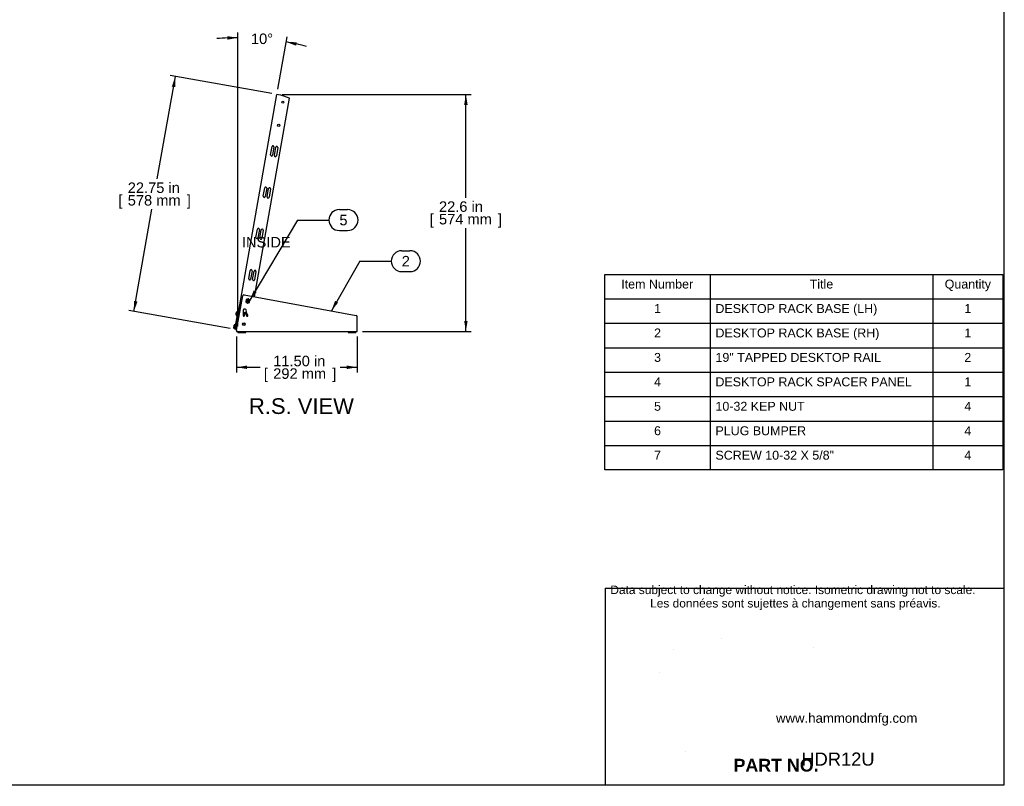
# Model space of a CAD drawing. Header units: inches. Extents: x 0 to 188, y 0 to 122.
# Tile 4 of 5: x 94 to 188, y 0 to 73. Entities that reach past the tile are written whole.
import ezdxf
from ezdxf import colors
from ezdxf.entities.mleader import LeaderData, LeaderLine
from ezdxf.enums import TextEntityAlignment as Align
from ezdxf.lldxf.tags import DXFTag
from ezdxf.math import Vec2, Vec3

# ---------------------------------------------------------------- set-up
doc = ezdxf.new("R2010")
doc.units = ezdxf.units.IN
doc.header["$MEASUREMENT"] = 0
for name, color, linetype in [('COM57134-12', 7, 'Continuous'), ('COM57135-1R', 7, 'Continuous'), ('COM57136', 7, 'Continuous'), ('Default', 7, 'Continuous'), ('FET07754', 7, 'Continuous'), ('Layer_1', 7, 'Continuous'), ('NTS17050', 7, 'Continuous'), ('SCS19498', 7, 'Continuous'), ('STD218887', 7, 'Continuous')]:
    doc.layers.add(name, color=color, linetype=linetype)
doc.styles.add('SEACAD_Arial', font='arial.ttf')
tags = doc.linetypes.add('HIDDEN2', pattern=[0.1875, 0.125, -0.0625]).pattern_tags.tags
tags[6:7] = [DXFTag(74, 4), DXFTag(75, 0), DXFTag(340, '0'), DXFTag(46, 0.0), DXFTag(50, 0.0), DXFTag(44, 0.0), DXFTag(45, 0.0)]
tags[4:5] = [DXFTag(74, 4), DXFTag(75, 0), DXFTag(340, '0'), DXFTag(46, 0.0), DXFTag(50, 0.0), DXFTag(44, 0.0), DXFTag(45, 0.0)]
doc.dimstyles.new('WEB', dxfattribs={"dimtxt": 1, "dimasz": 1, "dimexe": 0.5, "dimexo": 0.5, "dimgap": 0.5, "dimtad": 0, "dimtih": 1, "dimtoh": 1, "dimzin": 4, "dimdsep": 46, "dimtxsty": 'SEACAD_Arial', "dimblk1": '_SE_FILLED', "dimblk2": '_SE_FILLED', "dimsah": 1, "dimcen": 0.5, "dimadec": 0, "dimazin": 0, "dimtfac": 1, "dimtofl": 0, "dimtmove": 0, "dimatfit": 3, "dimfxl": 1, "dimtolj": 1, "dimtzin": 4, "dimarcsym": 0})

# ---------------------------------------------------------------- blocks, each defined once
blk = doc.blocks.new('SE')
at = {"color": 7, "linetype": 'Continuous'}
for p, q in [((159.798, 48.806), (159.798, 46.475)), ((181.036, 48.806), (181.036, 46.475)), ((149.749, 46.475), (187.707, 46.475)), ((159.798, 46.475), (159.798, 44.145)), ((181.036, 46.475), (181.036, 44.145)), ((149.749, 44.145), (187.707, 44.145)), ((159.798, 44.145), (159.798, 41.815)), ((181.036, 44.145), (181.036, 41.815)), ((149.749, 41.815), (187.707, 41.815)), ((159.798, 41.815), (159.798, 39.484)), ((181.036, 41.815), (181.036, 39.484)), ((149.749, 39.484), (187.707, 39.484)), ((159.798, 39.484), (159.798, 37.154)), ((181.036, 39.484), (181.036, 37.154)), ((149.749, 37.154), (187.707, 37.154)), ((159.798, 37.154), (159.798, 34.823)), ((181.036, 37.154), (181.036, 34.823)), ((149.749, 34.823), (187.707, 34.823)), ((159.798, 34.823), (159.798, 32.493)), ((181.036, 34.823), (181.036, 32.493)), ((149.749, 32.493), (187.707, 32.493)), ((159.798, 32.493), (159.798, 30.162)), ((181.036, 32.493), (181.036, 30.162))]:
    blk.add_line(p, q, dxfattribs=at)
blk.add_lwpolyline([(149.749, 30.162), (149.749, 48.806), (187.707, 48.806), (187.707, 30.162), (149.749, 30.162)], dxfattribs=at)
at = {"color": 7, "linetype": 'Continuous', "style": 'SEACAD_Arial'}
for s, p in [('Item Number', (151.308, 48.306)), ('Title', (169.289, 48.306)), ('Quantity', (182.163, 48.306)), ('DESKTOP RACK BASE (LH)', (160.298, 45.975)), ('1', (154.44, 45.975)), ('1', (184.039, 45.975)), ('2', (154.44, 43.645)), ('DESKTOP RACK BASE (RH)', (160.298, 43.645)), ('1', (184.039, 43.645)), ('3', (154.44, 41.315)), ('19" TAPPED DESKTOP RAIL', (160.298, 41.315)), ('2', (184.039, 41.315)), ('4', (154.44, 38.984)), ('DESKTOP RACK SPACER PANEL', (160.298, 38.984)), ('1', (184.039, 38.984)), ('5', (154.44, 36.654)), ('10-32 KEP NUT', (160.298, 36.654)), ('4', (184.039, 36.654)), ('6', (154.44, 34.323)), ('PLUG BUMPER', (160.298, 34.323)), ('4', (184.039, 34.323)), ('7', (154.44, 31.993)), ('SCREW 10-32 X 5/8"', (160.298, 31.993)), ('4', (184.039, 31.993))]:
    blk.add_text(s, height=0.85, dxfattribs=at).set_placement(p, align=Align.TOP_LEFT)
blk = doc.blocks.new('SEANNOT_GROUP3')
at = {"layer": 'Default', "linetype": 'Continuous'}
blk.add_hatch(color=7, dxfattribs=at).paths.add_polyline_path([(124.009, 46.276), (123.656, 45.326), (124.298, 46.111)])
at = {"layer": 'Default', "color": 7, "linetype": 'Continuous'}
for p, q in [((130.371, 51.065), (131.154, 51.065)), ((126.371, 50.065), (129.371, 50.065)), ((130.371, 49.065), (131.154, 49.065))]:
    blk.add_line(p, q, dxfattribs=at)
blk.add_lwpolyline([(126.371, 50.065), (123.656, 45.326)], dxfattribs=at)
for centre, start, end in [((130.371, 50.065), 90, 270), ((131.154, 50.065), 270, 90)]:
    blk.add_arc(centre, 1, start, end, dxfattribs=at)
at = {"layer": 'Default', "color": 7, "linetype": 'Continuous', "style": 'SEACAD_Arial'}
blk.add_text('2', height=1, dxfattribs=at).set_placement((130.371, 50.565), align=Align.TOP_LEFT)
blk = doc.blocks.new('SEANNOT_GROUP7')
at = {"layer": 'Default', "linetype": 'Continuous'}
blk.add_hatch(color=7, dxfattribs=at).paths.add_polyline_path([(116.25, 47.288), (115.882, 46.343), (116.536, 47.117)])
at = {"layer": 'Default', "color": 7, "linetype": 'Continuous'}
for p, q in [((124.422, 54.985), (125.204, 54.985)), ((120.422, 53.985), (123.422, 53.985)), ((124.422, 52.985), (125.204, 52.985))]:
    blk.add_line(p, q, dxfattribs=at)
blk.add_lwpolyline([(120.422, 53.985), (115.882, 46.343)], dxfattribs=at)
for centre, start, end in [((124.422, 53.985), 90, 270), ((125.204, 53.985), 270, 90)]:
    blk.add_arc(centre, 1, start, end, dxfattribs=at)
at = {"layer": 'Default', "color": 7, "linetype": 'Continuous', "style": 'SEACAD_Arial'}
blk.add_text('5', height=1, dxfattribs=at).set_placement((124.422, 54.485), align=Align.TOP_LEFT)
blk = doc.blocks.new('SE4')
at = {"layer": 'COM57134-12', "color": 7, "linetype": 'Continuous'}
for p, q in [((114.508, 43.558), (118.458, 65.963)), ((118.599, 65.938), (118.458, 65.963)), ((118.828, 65.898), (118.599, 65.938)), ((119.663, 65.594), (118.828, 65.898)), ((116.326, 46.671), (119.663, 65.594)), ((117.855, 60.199), (117.996, 60.999)), ((118.18, 60.966), (118.039, 60.166)), ((118.224, 60.134), (118.365, 60.934)), ((118.55, 60.901), (118.409, 60.101)), ((117.16, 56.26), (117.301, 57.06)), ((117.486, 57.027), (117.345, 56.227)), ((117.529, 56.194), (117.67, 56.995)), ((117.855, 56.962), (117.714, 56.162)), ((116.465, 52.32), (116.607, 53.121)), ((116.791, 53.088), (116.65, 52.288)), ((116.835, 52.255), (116.976, 53.055)), ((117.161, 53.023), (117.019, 52.223)), ((115.771, 48.381), (115.912, 49.181)), ((116.097, 49.149), (115.956, 48.349)), ((116.14, 48.316), (116.281, 49.116)), ((116.466, 49.084), (116.325, 48.283)), ((114.508, 43.558), (114.631, 43.537))]:
    blk.add_line(p, q, dxfattribs=at)
for centre in [(119.027, 65.228), (118.636, 63.012)]:
    blk.add_circle(centre, 0.103, dxfattribs=at)
for centre, radius, start, end in [((118.088, 60.983), 0.0938, 350, 170), ((117.947, 60.183), 0.0937, 170, 350), ((118.316, 60.117), 0.0938, 170, 350), ((118.457, 60.918), 0.0938, 350, 170), ((117.393, 57.043), 0.0937, 350, 170), ((117.763, 56.978), 0.0937, 350, 170), ((117.252, 56.243), 0.0938, 170, 350), ((117.622, 56.178), 0.0938, 170, 350), ((116.699, 53.104), 0.0937, 350, 170), ((117.068, 53.039), 0.0937, 350, 170), ((116.558, 52.304), 0.0937, 170, 350), ((116.927, 52.239), 0.0938, 170, 350), ((116.004, 49.165), 0.0937, 350, 170), ((116.374, 49.1), 0.0937, 350, 170), ((115.863, 48.365), 0.0938, 170, 350), ((116.233, 48.3), 0.0938, 170, 350)]:
    blk.add_arc(centre, radius, start, end, dxfattribs=at)
at = {"layer": 'COM57135-1R', "color": 7, "linetype": 'Continuous'}
for p, q in [((114.62, 43.474), (115.198, 46.75)), ((115.343, 46.851), (126.018, 44.893)), ((115.245, 45.308), (115.245, 44.874)), ((115.37, 44.874), (115.37, 45.189)), ((115.414, 45.187), (115.575, 44.842)), ((115.688, 44.894), (115.523, 45.249)), ((126.12, 43.46), (126.12, 44.77)), ((114.62, 43.474), (114.62, 43.46)), ((114.62, 43.46), (114.62, 43.374)), ((114.62, 43.374), (126.12, 43.374)), ((126.12, 43.374), (126.12, 43.46))]:
    blk.add_line(p, q, dxfattribs=at)
for centre in [(115.684, 46.27), (115.294, 44.055)]:
    blk.add_circle(centre, 0.0945, dxfattribs=at)
for centre, radius, start, end in [((115.321, 46.728), 0.125, 79.60312, 170), ((115.398, 45.343), 0.157, 166.58394, 192.98195), ((115.308, 45.373), 0.0625, 147.89315, 174.66495), ((115.398, 45.343), 0.157, 323.01912, 155.97417), ((115.398, 45.343), 0.157, 259.87951, 275.79459), ((115.308, 44.874), 0.0625, 180, 0), ((115.631, 44.868), 0.0625, 205, 25), ((125.995, 44.77), 0.125, 0, 79.60312)]:
    blk.add_arc(centre, radius, start, end, dxfattribs=at)
at = {"layer": 'COM57136', "color": 7, "linetype": 'Continuous'}
for p, q in [((114.476, 43.707), (114.731, 45.153)), ((114.731, 45.153), (114.753, 45.276)), ((114.753, 45.276), (114.809, 45.266)), ((114.455, 43.584), (114.476, 43.707)), ((114.511, 43.574), (114.455, 43.584))]:
    blk.add_line(p, q, dxfattribs=at)
at = {"layer": 'FET07754', "color": 7, "linetype": 'Continuous'}
for p, q in [((114.745, 43.374), (114.745, 43.249)), ((114.745, 43.249), (115.495, 43.249)), ((115.495, 43.249), (115.495, 43.374)), ((125.245, 43.374), (125.245, 43.249)), ((125.245, 43.249), (125.995, 43.249)), ((125.995, 43.249), (125.995, 43.374))]:
    blk.add_line(p, q, dxfattribs=at)
at = {"layer": 'NTS17050', "color": 7, "linetype": 'HIDDEN2'}
for p, q in [((115.523, 46.406), (115.486, 46.198)), ((115.486, 46.198), (115.648, 46.062)), ((115.721, 46.478), (115.523, 46.406)), ((115.648, 46.062), (115.846, 46.135)), ((115.882, 46.343), (115.721, 46.478)), ((115.846, 46.135), (115.882, 46.343))]:
    blk.add_line(p, q, dxfattribs=at)
for radius in [0.095, 0.0781]:
    blk.add_circle((115.684, 46.27), radius, dxfattribs=at)
at = {"layer": 'SCS19498', "color": 7, "linetype": 'Continuous'}
for p, q in [((114.591, 45.104), (114.603, 45.175)), ((114.596, 45.103), (114.591, 45.104)), ((114.617, 45.207), (114.618, 45.211)), ((114.651, 44.87), (114.715, 45.232)), ((114.69, 45.236), (114.685, 45.237)), ((114.744, 45.227), (114.715, 45.232)), ((114.566, 44.962), (114.578, 45.033)), ((114.567, 44.922), (114.568, 44.927)), ((114.578, 45.033), (114.583, 45.032)), ((114.621, 44.875), (114.626, 44.874)), ((114.651, 44.87), (114.68, 44.864)), ((114.348, 43.731), (114.361, 43.802)), ((114.35, 43.691), (114.35, 43.696)), ((114.361, 43.802), (114.366, 43.801)), ((114.373, 43.873), (114.386, 43.944)), ((114.379, 43.872), (114.373, 43.873)), ((114.4, 43.976), (114.401, 43.98)), ((114.404, 43.644), (114.409, 43.643)), ((114.434, 43.639), (114.498, 44.001)), ((114.434, 43.639), (114.463, 43.633)), ((114.473, 44.005), (114.468, 44.006)), ((114.527, 43.996), (114.498, 44.001))]:
    blk.add_line(p, q, dxfattribs=at)
for centre, radius, start, end in [((114.673, 45.168), 0.07, 80, 142.33955), ((114.686, 45.212), 0.025, 350, 80), ((114.633, 44.944), 0.07, 197.66045, 260), ((114.631, 44.898), 0.025, 260, 350), ((114.416, 43.713), 0.07, 197.66045, 260), ((114.456, 43.937), 0.07, 80, 142.33955), ((114.413, 43.667), 0.025, 260, 350), ((114.469, 43.981), 0.025, 350, 80)]:
    blk.add_arc(centre, radius, start, end, dxfattribs=at)
for points in [[(114.583, 45.032), (114.584, 45.044), (114.586, 45.056), (114.59, 45.079), (114.592, 45.091), (114.596, 45.103)], [(114.603, 45.175), (114.604, 45.18), (114.606, 45.186), (114.61, 45.197), (114.613, 45.202), (114.617, 45.207)], [(114.566, 44.962), (114.564, 44.956), (114.564, 44.95), (114.565, 44.938), (114.566, 44.932), (114.568, 44.927)], [(114.348, 43.731), (114.347, 43.725), (114.347, 43.719), (114.348, 43.707), (114.349, 43.701), (114.35, 43.696)], [(114.366, 43.801), (114.367, 43.813), (114.369, 43.825), (114.373, 43.848), (114.375, 43.86), (114.379, 43.872)], [(114.386, 43.944), (114.387, 43.949), (114.389, 43.955), (114.393, 43.966), (114.396, 43.971), (114.4, 43.976)]]:
    blk.add_open_spline(points, degree=3, knots=[0, 0, 0, 0, 0.5, 0.5, 1, 1, 1, 1], dxfattribs=at)
at = {"layer": 'STD218887', "color": 7, "linetype": 'Continuous'}
for centre in [(115.684, 46.27), (115.294, 44.055)]:
    blk.add_circle(centre, 0.128, dxfattribs=at)
blk = doc.blocks.new('DMBLK15')
at = {"layer": 'Default', "linetype": 'Continuous', "transparency": 16777216}
for points in [[(108.436, 66.715), (108.764, 66.657), (108.774, 67.67)], [(104.833, 46.28), (104.823, 45.266), (105.161, 46.222)]]:
    blk.add_hatch(color=7, dxfattribs=at).paths.add_polyline_path(points)
at = {"layer": 'Default', "color": 7, "linetype": 'Continuous', "transparency": 16777216}
for p, q in [((107.054, 57.918), (108.774, 67.67)), ((117.966, 66.05), (108.282, 67.757)), ((104.823, 45.266), (106.543, 55.018)), ((114.016, 43.645), (104.331, 45.353))]:
    blk.add_line(p, q, dxfattribs=at)
at = {"layer": 'Default', "color": 7, "linetype": 'Continuous', "transparency": 16777216, "style": 'SEACAD_Arial'}
for s, p in [('22.75 in', (104.233, 57.568)), ('[', (103.342, 56.368)), ('578 mm', (104.233, 56.368)), (']', (109.864, 56.368))]:
    blk.add_text(s, height=1, dxfattribs=at).set_placement(p, align=Align.TOP_LEFT)
blk = doc.blocks.new('_SE_FILLED')
at = {"color": 0}
blk.add_line((0, 0), (-1, 0), dxfattribs=at)
blk.add_solid([(0, 0), (-1, -0.1665), (-1, 0.1665), (0, 0)], dxfattribs=at)
blk = doc.blocks.new('DMBLK16')
at = {"layer": 'Default', "linetype": 'Continuous', "transparency": 16777216}
for points in [[(136.655, 64.963), (136.489, 65.963), (136.322, 64.963)], [(136.655, 44.374), (136.322, 44.374), (136.489, 43.374)]]:
    blk.add_hatch(color=7, dxfattribs=at).paths.add_polyline_path(points)
at = {"layer": 'Default', "color": 7, "linetype": 'Continuous', "transparency": 16777216}
for p, q in [((118.958, 65.963), (136.989, 65.963)), ((136.489, 56.118), (136.489, 65.963)), ((136.489, 43.374), (136.489, 53.218)), ((126.62, 43.374), (136.989, 43.374))]:
    blk.add_line(p, q, dxfattribs=at)
at = {"layer": 'Default', "color": 7, "linetype": 'Continuous', "transparency": 16777216, "style": 'SEACAD_Arial'}
for s, p in [('22.6 in', (133.923, 55.768)), ('[', (133.032, 54.568)), ('574 mm', (133.923, 54.568)), (']', (139.554, 54.568))]:
    blk.add_text(s, height=1, dxfattribs=at).set_placement(p, align=Align.TOP_LEFT)
blk = doc.blocks.new('DMBLK17')
at = {"layer": 'Default', "linetype": 'Continuous', "transparency": 16777216}
for points in [[(113.748, 71.181), (114.745, 71.367), (113.742, 71.514)], [(120.354, 70.936), (119.34, 70.965), (120.29, 70.609)]]:
    blk.add_hatch(color=7, dxfattribs=at).paths.add_polyline_path(points)
at = {"layer": 'Default', "color": 7, "linetype": 'Continuous', "transparency": 16777216}
for p, q in [((114.745, 43.874), (114.745, 71.867)), ((118.545, 66.455), (119.427, 71.457))]:
    blk.add_line(p, q, dxfattribs=at)
for start, end in [(90, 94.33009), (75.66991, 80)]:
    blk.add_arc((114.745, 44.903), 26.464, start, end, dxfattribs=at)
at = {"layer": 'Default', "color": 7, "linetype": 'Continuous', "transparency": 16777216, "style": 'SEACAD_Arial'}
blk.add_text('10°', height=1, dxfattribs=at).set_placement((115.986, 71.766), align=Align.TOP_LEFT)
blk = doc.blocks.new('DMBLK18')
at = {"layer": 'Default', "linetype": 'Continuous', "transparency": 16777216}
for points in [[(115.62, 39.781), (115.62, 40.115), (114.62, 39.948)], [(125.12, 39.781), (126.12, 39.948), (125.12, 40.115)]]:
    blk.add_hatch(color=7, dxfattribs=at).paths.add_polyline_path(points)
at = {"layer": 'Default', "color": 7, "linetype": 'Continuous', "transparency": 16777216}
for p, q in [((114.62, 42.874), (114.62, 39.448)), ((126.12, 42.874), (126.12, 39.448)), ((114.62, 39.948), (116.868, 39.948)), ((124.481, 39.948), (126.12, 39.948))]:
    blk.add_line(p, q, dxfattribs=at)
at = {"layer": 'Default', "color": 7, "linetype": 'Continuous', "transparency": 16777216, "style": 'SEACAD_Arial'}
for s, p in [('11.50 in', (118.109, 41.048)), ('[', (117.218, 39.848)), ('292 mm', (118.109, 39.848)), (']', (123.74, 39.848))]:
    blk.add_text(s, height=1, dxfattribs=at).set_placement(p, align=Align.TOP_LEFT)
blk = doc.blocks.new('_DOT')
at = {"color": 0}
blk.add_line((0, 0), (-1, 0), dxfattribs=at)
at = {"color": 0, "const_width": 0.333}
blk.add_lwpolyline([(-0.1665, 0, 1), (0.1665, 0, 1)], format="xyb", close=True, dxfattribs=at)
blk = doc.blocks.new('Block12')
at = {"layer": 'Layer_1', "color": 7, "linetype": 'Continuous', "const_width": 0.00035}
for points in [[(3.81, 8.082), (7.306, 13.56), (9.85, 13.56), (9.85, 11.492), (11.147, 13.56), (13.6, 13.56), (13.6, 8.082), (11.787, 8.082), (11.787, 10.739), (9.487, 10.739), (9.487, 8.082), (7.935, 8.082), (7.935, 10.739), (5.652, 10.739), (5.652, 8.082), (3.81, 8.082)], [(18.563, 13.56), (18.563, 12.597), (17.702, 12.597), (17.702, 13.56), (17.362, 13.56), (17.362, 11.249), (17.702, 11.249), (17.702, 12.257), (18.563, 12.257), (18.563, 12.257), (18.563, 11.249), (18.903, 11.249), (18.903, 13.56), (18.563, 13.56)], [(20.557, 13.56), (20.549, 13.548), (18.954, 11.249), (19.407, 11.249), (19.9, 11.968), (20.557, 11.968), (20.557, 11.249), (20.914, 11.249), (20.914, 13.56), (20.557, 13.56)], [(20.557, 12.28), (20.115, 12.28), (20.557, 12.886), (20.557, 12.28)], [(13.623, 5.923), (10.133, 0.439), (7.589, 0.439), (7.589, 2.507), (6.292, 0.439), (3.839, 0.439), (3.839, 5.923), (5.652, 5.923), (5.652, 3.267), (7.935, 3.267), (7.935, 5.923), (9.504, 5.923), (9.504, 3.267), (11.787, 3.267), (11.787, 5.923), (13.623, 5.923)]]:
    blk.add_lwpolyline(points, close=True, dxfattribs=at)
blk = doc.blocks.new('Block31')
at = {"layer": 'Default', "color": 7, "linetype": 'Continuous'}
blk.add_blockref('Block12', (0, 0), dxfattribs=at)
at = {"layer": 'Default'}
for s, insert, char_height, width, attachment_point in [('{\\fArial|b0||i0||c0|p34;\\C7;\\W1.;\\T1.;Data subject to change without notice. Isometric drawing not to scale.\\P}', (17.719, 18.169), 0.812777, 35.37028, 2), ('{\\fArial|b0||i0||c0|p34;\\C7;\\W1.;\\T1.;Les données sont sujettes à changement sans préavis.\\P}', (17.95, 16.89), 0.81278, 28.1606, 2), ('{\\fArial|b0||i0||c0|p34;\\C7;\\W1.;www.hammondmfg.com}', (16.103, 5.987), 0.90031, 13.85747, 1), ('{\\fArial|b1||i0||c0|p34;\\C7;\\W1.;PART NO. \\P}', (12.053, 1.651), 1.21541, 8.19739, 1)]:
    blk.add_mtext(s, dxfattribs=dict(at, insert=insert, char_height=char_height, width=width, attachment_point=attachment_point))
blk = doc.blocks.new('DFT')
at = {"layer": 'Default', "color": 7, "linetype": 'Continuous'}
blk.add_blockref('Block31', (0, 0), dxfattribs=at)

msp = doc.modelspace()

# ---------------------------------------------------------------- linework, layer by layer
at = {"layer": 'Default', "color": 7, "linetype": 'Continuous'}
for p, q in [((187.851, 0.126), (187.851, 121.903)), ((149.783, 18.893), (187.85, 18.893)), ((149.783, 18.893), (149.783, 0.127)), ((0.096, 0.126), (187.851, 0.126))]:
    msp.add_line(p, q, dxfattribs=at)

# ---------------------------------------------------------------- block references
for name, p in [('SE', (0, 0)), ('DFT', (149.969, 0.969))]:
    msp.add_blockref(name, p)
at = {"layer": 'Default'}
for name in ['SE4', 'SEANNOT_GROUP7', 'SEANNOT_GROUP3']:
    msp.add_blockref(name, (0, 0), dxfattribs=at)

# ---------------------------------------------------------------- texts
at = {"layer": 'Default', "color": 7, "linetype": 'Continuous', "style": 'SEACAD_Arial'}
msp.add_text('R.S. VIEW', height=1.5, dxfattribs=at).set_placement((115.796, 36.996), align=Align.TOP_LEFT)

# ---------------------------------------------------------------- dimensions: what is measured, and where the dimension line sits
at = {"layer": 'Default', "color": 7, "linetype": 'Continuous'}
dim = msp.add_angular_dim_2l(base=(117.051, 71.266), line1=((114.745, 44.903), (114.745, 43.249)), line2=((114.745, 44.903), (118.458, 65.963)), text='\\A1;<>', dimstyle='WEB', override={"dimpost": '\\X'}, dxfattribs=at)
dim.commit()
dim.dimension.update_dxf_attribs({"geometry": 'DMBLK17', "text_midpoint": (117.051, 71.266), "dimtype": 162})
for base, p1, p2, angle, override, picture, middle, dimtype in [((104.823, 45.266), (114.508, 43.558), (118.458, 65.963), 80, {"dimpost": '\\X'}, 'DMBLK15', (106.799, 56.468), 161), ((136.489, 65.963), (114.62, 43.374), (118.458, 65.963), 90, {"dimdec": 1, "dimpost": '\\X', "dimtdec": 1}, 'DMBLK16', (136.489, 54.668), 160), ((114.62, 39.948), (114.62, 43.374), (126.12, 43.374), 0, {"dimpost": '\\X'}, 'DMBLK18', (120.675, 39.948), 161)]:
    dim = msp.add_linear_dim(base=base, p1=p1, p2=p2, angle=angle, text='\\A1;<>', dimstyle='WEB', override=override, dxfattribs=at)
    dim.commit()
    dim.dimension.update_dxf_attribs({"geometry": picture, "text_midpoint": middle, "dimtype": dimtype})

# ---------------------------------------------------------------- leaders
ml = msp.add_multileader_mtext('Standard', dxfattribs=at)
ml.set_content('\\pxsm0.9;{\\fArial|c0|p34;\\W1.;INSIDE\\P}', color=7)
ml.set_leader_properties(linetype='ByLayer')
ml.build(insert=Vec2(0, 0))
ml.multileader.update_dxf_attribs({"dogleg_length": 0, "arrow_head_size": 1})
ctx = ml.context
ctx.base_point, ctx.char_height, ctx.arrow_head_size, ctx.landing_gap_size = Vec3(117.361, 52.373), 1, 1, 0.35
notes = []
notes.append((ctx, [(0, (0, 0, 0), (0, 0), (1, 0), 1, [])]))
ctx.mtext.insert, ctx.mtext.alignment = Vec3(117.451, 52.373), 2
ml = msp.add_multileader_mtext('Standard', dxfattribs=at)
ml.set_content('\\pxsm0.9;{\\fArial|c0|p34;\\W1.;HDR12U\\P}', color=7)
ml.set_leader_properties(linetype='ByLayer')
ml.set_arrow_properties(name='DOT')
ml.build(insert=Vec2(0, 0))
ml.multileader.update_dxf_attribs({"leader_type": 0, "dogleg_length": 0, "arrow_head_size": 1.25})
ctx = ml.context
ctx.base_point, ctx.char_height, ctx.arrow_head_size, ctx.landing_gap_size = Vec3(168.401, 3.219), 1.25, 1.25, 0.438
notes.append((ctx, [(0, (0, 0, 0), (0, 0), (1, 0), 1, [])]))
ctx.mtext.insert = Vec3(168.491, 3.219)
for ctx, leaders in notes:
    for number, flags, end, landing, length, lines in leaders:
        leader = LeaderData()
        leader.index, (leader.has_last_leader_line, leader.has_dogleg_vector, leader.attachment_direction) = number, flags
        leader.last_leader_point, leader.dogleg_vector, leader.dogleg_length = Vec3(end), Vec3(landing), length
        for number, points, colour, breaks in lines:
            line = LeaderLine()
            line.index, line.vertices, line.color, line.breaks = number, Vec3.list(points), colors.encode_raw_color(colour), breaks
            leader.lines.append(line)
        ctx.leaders.append(leader)

doc.saveas('drawing.dxf')
